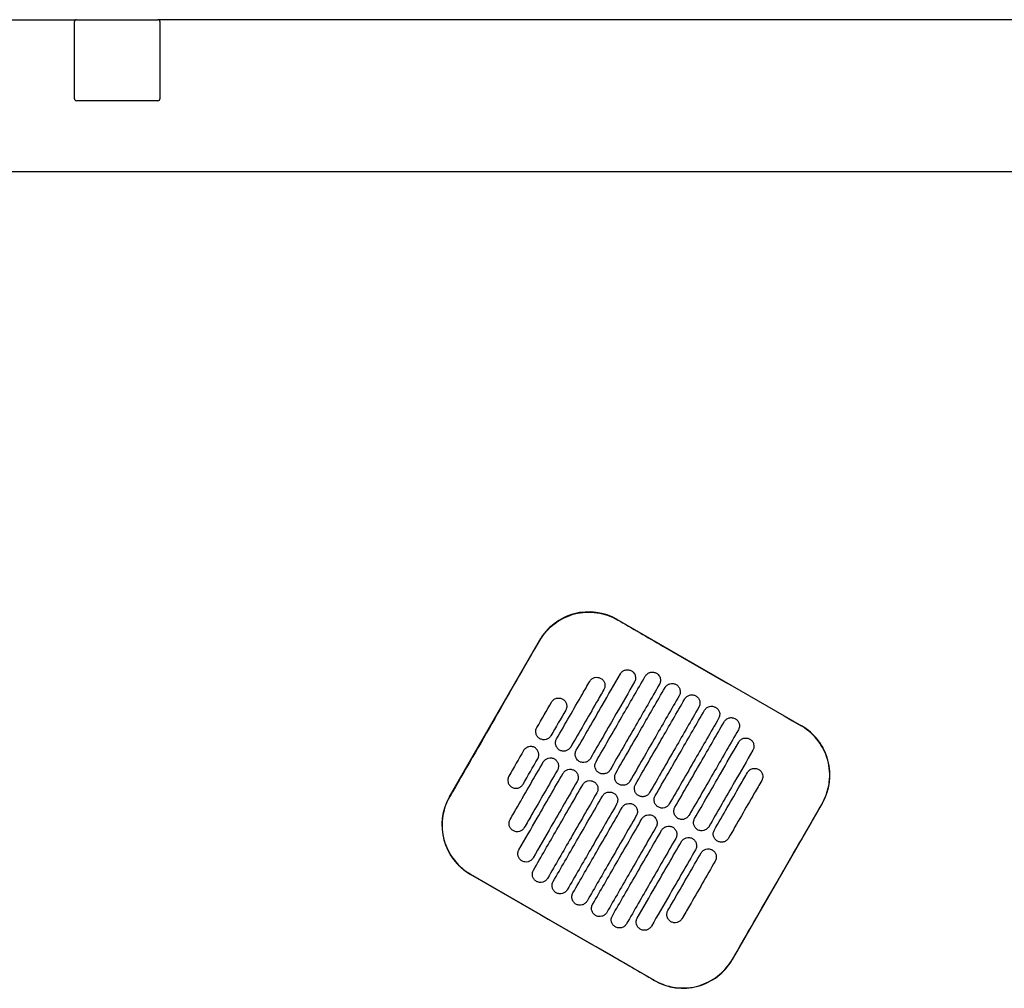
# Model space of a CAD drawing. Header units: metres. Extents: x 15.2 to 54.2, y -39.7 to 1.1.
# Tile 125 of 256: x 35.464 to 35.982, y -37.307 to -36.797. Entities that reach past the tile are written whole.
import ezdxf

# ---------------------------------------------------------------- set-up
doc = ezdxf.new("R2010")
doc.units = ezdxf.units.M
doc.header["$MEASUREMENT"] = 0
doc.layers.add('2D', color=252, linetype='Continuous')

# ---------------------------------------------------------------- blocks, each defined once
blk = doc.blocks.new('2D_QYOS_600')
for p, q in [((0.0785, 0), (0.73066, 0)), ((0.73096, 0.00005), (0.73097, 0.00005)), ((0.73097, 0.00005), (0.77397, 0.00005)), ((1.66604, 0.00005), (0.77396, 0.00005)), ((0.72996, -0.04165), (0.72996, -0.00095)), ((0.72997, -0.04165), (0.72997, -0.00095)), ((0.77496, -0.00095), (0.77496, -0.04165)), ((0.77497, -0.00095), (0.77497, -0.04165)), ((0.73097, -0.04265), (0.73096, -0.04265)), ((0.77397, -0.04265), (0.73097, -0.04265)), ((0.0795, -0.08), (2.36049, -0.08)), ((1.01605, -0.31597), (1.11307, -0.37192)), ((0.92761, -0.40926), (0.97508, -0.32697)), ((1.12407, -0.4129), (1.07661, -0.49519)), ((1.03564, -0.50619), (0.93861, -0.45024))]:
    blk.add_line(p, q)
for centre, radius, start, end in [((0.73096, -0.00095), 0.001, 90, 180), ((0.73097, -0.00095), 0.001, 90, 180), ((0.77396, -0.00095), 0.001, 0, 90), ((0.77397, -0.00095), 0.001, 360, 90), ((0.73096, -0.04165), 0.001, 180, 270), ((0.73097, -0.04165), 0.001, 180, 270), ((0.77396, -0.04165), 0.001, 270, 360), ((0.77397, -0.04165), 0.001, 270, 0), ((1.00106, -0.34196), 0.03, 60.027, 150.027), ((1.09808, -0.39791), 0.03, 330.027, 60.027), ((0.9536, -0.42425), 0.03, 150.027, 240.027), ((1.05062, -0.48021), 0.03, 240.027, 330.027)]:
    blk.add_arc(centre, radius, start, end)
for points, knots in [([(0.97517, -0.32702), (0.97555, -0.32636), (0.97596, -0.32572), (0.97839, -0.32215), (0.98091, -0.3196), (0.98676, -0.31546), (0.99005, -0.31393), (0.99741, -0.31202), (1.00143, -0.3118), (1.00912, -0.31292), (1.01272, -0.31417), (1.016, -0.31606)], [-8.20809, -8.20809, -8.20809, -8.20809, -7.978943, -7.978943, -6.912231, -6.912231, -5.830065, -5.830065, -4.632711, -4.632711, -3.498654, -3.498654, -3.498654, -3.498654]), ([(1.016, -0.31606), (1.02389, -0.32062), (1.03209, -0.32535), (1.0644, -0.34399), (1.08871, -0.35801), (1.11302, -0.37202)], [-3.18138, -3.18138, -3.18138, -3.18138, -2.673929, -2.673929, -1.133377, -1.133377, -1.133377, -1.133377]), ([(0.95145, -0.36818), (0.95239, -0.36655), (0.95332, -0.36493), (0.96227, -0.34941), (0.96884, -0.33801), (0.97517, -0.32702)], [-12.071476, -12.071476, -12.071476, -12.071476, -11.509189, -11.509189, -6.696301, -6.696301, -6.696301, -6.696301]), ([(1.01766, -0.3446), (1.01791, -0.34417), (1.01827, -0.34371), (1.01922, -0.34299), (1.01972, -0.34275), (1.02079, -0.34245), (1.02137, -0.34241), (1.02256, -0.34257), (1.02311, -0.34278), (1.02353, -0.34303)], [-0.5514248, -0.5514248, -0.5514248, -0.5514248, -0.4031161, -0.4031161, -0.2776965, -0.2776965, -0.1471644, -0.1471644, 0, 0, 0, 0]), ([(0.99443, -0.38489), (0.99897, -0.37702), (1.00351, -0.36915), (1.01125, -0.35572), (1.01446, -0.35016), (1.01766, -0.3446)], [0.699452, 0.699452, 0.699452, 0.699452, 3.42526, 3.42526, 5.350619, 5.350619, 5.350619, 5.350619]), ([(1.00152, -0.34856), (1.00177, -0.34814), (1.00213, -0.34768), (1.00308, -0.34696), (1.00358, -0.34671), (1.00465, -0.34642), (1.00523, -0.34638), (1.00642, -0.34653), (1.00697, -0.34675), (1.00739, -0.34699)], [-0.5513875, -0.5513875, -0.5513875, -0.5513875, -0.4031047, -0.4031047, -0.2776919, -0.2776919, -0.1471638, -0.1471638, 0, 0, 0, 0]), ([(1.00482, -0.39088), (1.00936, -0.38301), (1.0139, -0.37514), (1.02256, -0.36012), (1.02668, -0.35298), (1.03081, -0.34583)], [0.699452, 0.699452, 0.699452, 0.699452, 3.425292, 3.425292, 5.900643, 5.900643, 5.900643, 5.900643]), ([(1.00739, -0.34699), (1.00782, -0.34724), (1.00828, -0.3476), (1.00901, -0.34856), (1.00925, -0.34906), (1.00954, -0.35013), (1.00958, -0.3507), (1.00943, -0.35189), (1.00922, -0.35244), (1.00897, -0.35286)], [-0.5553353, -0.5553353, -0.5553353, -0.5553353, -0.4045593, -0.4045593, -0.278267, -0.278267, -0.1472205, -0.1472205, 0, 0, 0, 0]), ([(1.02353, -0.34303), (1.02396, -0.34327), (1.02442, -0.34364), (1.02515, -0.34459), (1.02539, -0.34509), (1.02568, -0.34616), (1.02573, -0.34673), (1.02557, -0.34792), (1.02536, -0.34847), (1.02511, -0.34889)], [-0.5553003, -0.5553003, -0.5553003, -0.5553003, -0.4045497, -0.4045497, -0.2782639, -0.2782639, -0.1472208, -0.1472208, 0, 0, 0, 0]), ([(1.03081, -0.34583), (1.03105, -0.34541), (1.03142, -0.34494), (1.03237, -0.34422), (1.03286, -0.34398), (1.03393, -0.34368), (1.03451, -0.34364), (1.03571, -0.3438), (1.03625, -0.34401), (1.03668, -0.34426)], [-0.5514378, -0.5514378, -0.5514378, -0.5514378, -0.4031217, -0.4031217, -0.2776979, -0.2776979, -0.1471642, -0.1471642, 0, 0, 0, 0]), ([(1.03668, -0.34426), (1.0371, -0.3445), (1.03757, -0.34487), (1.03829, -0.34582), (1.03853, -0.34632), (1.03883, -0.34739), (1.03887, -0.34796), (1.03872, -0.34916), (1.0385, -0.3497), (1.03826, -0.35012)], [-0.5552876, -0.5552876, -0.5552876, -0.5552876, -0.4045446, -0.4045446, -0.2782629, -0.2782629, -0.1472212, -0.1472212, 0, 0, 0, 0]), ([(0.98403, -0.37889), (0.98857, -0.37102), (0.99311, -0.36315), (0.99894, -0.35304), (1.00023, -0.3508), (1.00152, -0.34856)], [0.699452, 0.699452, 0.699452, 0.699452, 3.425217, 3.425217, 4.200582, 4.200582, 4.200582, 4.200582]), ([(1.00897, -0.35286), (1.00768, -0.3551), (1.00639, -0.35734), (1.00056, -0.36745), (0.99602, -0.37532), (0.99148, -0.38319)], [2.649916, 2.649916, 2.649916, 2.649916, 3.425249, 3.425249, 6.151046, 6.151046, 6.151046, 6.151046]), ([(1.02511, -0.34889), (1.02191, -0.35445), (1.0187, -0.36001), (1.01096, -0.37344), (1.00642, -0.38131), (1.00188, -0.38918)], [1.499949, 1.499949, 1.499949, 1.499949, 3.425284, 3.425284, 6.151116, 6.151116, 6.151116, 6.151116]), ([(1.03826, -0.35012), (1.03413, -0.35727), (1.03001, -0.36442), (1.02135, -0.37944), (1.01681, -0.38731), (1.01227, -0.39518)], [0.949973, 0.949973, 0.949973, 0.949973, 3.425307, 3.425307, 6.151164, 6.151164, 6.151164, 6.151164]), ([(1.01522, -0.39688), (1.01976, -0.38901), (1.0243, -0.38114), (1.03296, -0.36612), (1.03708, -0.35897), (1.0412, -0.35182)], [0.699452, 0.699452, 0.699452, 0.699452, 3.425313, 3.425313, 5.900643, 5.900643, 5.900643, 5.900643]), ([(1.0412, -0.35182), (1.04145, -0.3514), (1.04181, -0.35094), (1.04276, -0.35022), (1.04326, -0.34997), (1.04433, -0.34968), (1.04491, -0.34964), (1.0461, -0.34979), (1.04665, -0.35001), (1.04707, -0.35025)], [-0.5514274, -0.5514274, -0.5514274, -0.5514274, -0.4031209, -0.4031209, -0.2776962, -0.2776962, -0.1471634, -0.1471634, 0, 0, 0, 0]), ([(1.04707, -0.35025), (1.04749, -0.3505), (1.04796, -0.35086), (1.04868, -0.35182), (1.04893, -0.35231), (1.04922, -0.35339), (1.04926, -0.35396), (1.04911, -0.35515), (1.0489, -0.35569), (1.04865, -0.35612)], [-0.5552953, -0.5552953, -0.5552953, -0.5552953, -0.4045437, -0.4045437, -0.2782634, -0.2782634, -0.1472215, -0.1472215, 0, 0, 0, 0]), ([(0.98139, -0.35946), (0.98163, -0.35904), (0.982, -0.35858), (0.98294, -0.35786), (0.98344, -0.35761), (0.98451, -0.35732), (0.98509, -0.35728), (0.98629, -0.35743), (0.98683, -0.35764), (0.98726, -0.35789)], [-0.5513269, -0.5513269, -0.5513269, -0.5513269, -0.4030891, -0.4030891, -0.2776846, -0.2776846, -0.1471626, -0.1471626, 0, 0, 0, 0]), ([(0.98726, -0.35789), (0.98768, -0.35813), (0.98815, -0.3585), (0.98887, -0.35946), (0.98911, -0.35995), (0.98941, -0.36102), (0.98945, -0.3616), (0.98929, -0.36279), (0.98908, -0.36333), (0.98884, -0.36376)], [-0.5553938, -0.5553938, -0.5553938, -0.5553938, -0.4045733, -0.4045733, -0.2782728, -0.2782728, -0.147221, -0.147221, 0, 0, 0, 0]), ([(1.04865, -0.35612), (1.04453, -0.36327), (1.04041, -0.37041), (1.03175, -0.38543), (1.02721, -0.3933), (1.02267, -0.40117)], [0.949998, 0.949998, 0.949998, 0.949998, 3.42532, 3.42532, 6.151189, 6.151189, 6.151189, 6.151189]), ([(1.02561, -0.40287), (1.03015, -0.395), (1.03469, -0.38713), (1.04335, -0.37211), (1.04747, -0.36497), (1.0516, -0.35782)], [0.699452, 0.699452, 0.699452, 0.699452, 3.425322, 3.425322, 5.900643, 5.900643, 5.900643, 5.900643]), ([(1.0516, -0.35782), (1.05184, -0.3574), (1.05221, -0.35693), (1.05316, -0.35621), (1.05365, -0.35597), (1.05472, -0.35567), (1.0553, -0.35563), (1.0565, -0.35579), (1.05704, -0.356), (1.05747, -0.35625)], [-0.5514139, -0.5514139, -0.5514139, -0.5514139, -0.4031194, -0.4031194, -0.2776944, -0.2776944, -0.1471626, -0.1471626, 0, 0, 0, 0]), ([(1.05747, -0.35625), (1.05789, -0.35649), (1.05836, -0.35686), (1.05908, -0.35781), (1.05932, -0.35831), (1.05962, -0.35938), (1.05966, -0.35995), (1.05951, -0.36115), (1.05929, -0.36169), (1.05905, -0.36211)], [-0.5553076, -0.5553076, -0.5553076, -0.5553076, -0.4045445, -0.4045445, -0.2782646, -0.2782646, -0.1472219, -0.1472219, 0, 0, 0, 0]), ([(1.05905, -0.36211), (1.05492, -0.36926), (1.0508, -0.37641), (1.04214, -0.39143), (1.0376, -0.3993), (1.03306, -0.40717)], [0.950001, 0.950001, 0.950001, 0.950001, 3.425322, 3.425322, 6.151192, 6.151192, 6.151192, 6.151192]), ([(1.06199, -0.36381), (1.06224, -0.36339), (1.0626, -0.36293), (1.06355, -0.36221), (1.06405, -0.36196), (1.06512, -0.36167), (1.0657, -0.36163), (1.06689, -0.36178), (1.06744, -0.362), (1.06786, -0.36224)], [-0.551397, -0.551397, -0.551397, -0.551397, -0.4031173, -0.4031173, -0.2776925, -0.2776925, -0.1471621, -0.1471621, 0, 0, 0, 0]), ([(1.06786, -0.36224), (1.06828, -0.36249), (1.06875, -0.36285), (1.06947, -0.36381), (1.06972, -0.3643), (1.07001, -0.36538), (1.07005, -0.36595), (1.0699, -0.36714), (1.06969, -0.36769), (1.06944, -0.36811)], [-0.5553245, -0.5553245, -0.5553245, -0.5553245, -0.4045471, -0.4045471, -0.2782667, -0.2782667, -0.1472226, -0.1472226, 0, 0, 0, 0]), ([(1.03601, -0.40887), (1.04055, -0.401), (1.04509, -0.39313), (1.05375, -0.37811), (1.05787, -0.37096), (1.06199, -0.36381)], [0.699452, 0.699452, 0.699452, 0.699452, 3.425321, 3.425321, 5.900643, 5.900643, 5.900643, 5.900643]), ([(1.06944, -0.36811), (1.06532, -0.37526), (1.0612, -0.3824), (1.05254, -0.39742), (1.048, -0.40529), (1.04346, -0.41317)], [0.949982, 0.949982, 0.949982, 0.949982, 3.425312, 3.425312, 6.151173, 6.151173, 6.151173, 6.151173]), ([(1.07239, -0.36981), (1.07263, -0.36939), (1.073, -0.36892), (1.07395, -0.3682), (1.07444, -0.36796), (1.07551, -0.36766), (1.07609, -0.36762), (1.07729, -0.36778), (1.07783, -0.36799), (1.07826, -0.36824)], [-0.551377, -0.551377, -0.551377, -0.551377, -0.4031143, -0.4031143, -0.2776905, -0.2776905, -0.1471617, -0.1471617, 0, 0, 0, 0]), ([(1.07826, -0.36824), (1.07868, -0.36848), (1.07915, -0.36885), (1.07987, -0.3698), (1.08011, -0.3703), (1.08041, -0.37137), (1.08045, -0.37194), (1.0803, -0.37314), (1.08008, -0.37368), (1.07984, -0.37411)], [-0.5553462, -0.5553462, -0.5553462, -0.5553462, -0.4045514, -0.4045514, -0.2782696, -0.2782696, -0.1472236, -0.1472236, 0, 0, 0, 0]), ([(0.97522, -0.37877), (0.97479, -0.37852), (0.97433, -0.37816), (0.9736, -0.3772), (0.97336, -0.3767), (0.97307, -0.37563), (0.97303, -0.37506), (0.97318, -0.37387), (0.97339, -0.37332), (0.97364, -0.3729)], [-0.5554178, -0.5554178, -0.5554178, -0.5554178, -0.4045751, -0.4045751, -0.2782741, -0.2782741, -0.1472211, -0.1472211, 0, 0, 0, 0]), ([(1.0464, -0.41486), (1.05094, -0.40699), (1.05548, -0.39912), (1.06414, -0.3841), (1.06827, -0.37696), (1.07239, -0.36981)], [0.699452, 0.699452, 0.699452, 0.699452, 3.425308, 3.425308, 5.900643, 5.900643, 5.900643, 5.900643]), ([(1.12398, -0.41284), (1.12472, -0.41156), (1.12536, -0.41023), (1.12683, -0.40648), (1.12746, -0.40401), (1.12776, -0.40148), (1.12822, -0.39768), (1.12795, -0.39383), (1.12595, -0.38644), (1.12426, -0.38298), (1.11964, -0.37684), (1.11674, -0.37423), (1.11329, -0.37217), (1.11315, -0.3721), (1.11302, -0.37202)], [17.619777, 17.619777, 17.619777, 17.619777, 18.064718, 18.064718, 18.827754, 18.827754, 18.827754, 19.97637, 19.97637, 21.122539, 21.122539, 22.281306, 22.281306, 22.328075, 22.328075, 22.328075, 22.328075]), ([(0.98109, -0.37719), (0.98084, -0.37762), (0.98048, -0.37808), (0.97953, -0.3788), (0.97903, -0.37905), (0.97796, -0.37934), (0.97738, -0.37938), (0.97619, -0.37923), (0.97564, -0.37901), (0.97522, -0.37877)], [-0.5512937, -0.5512937, -0.5512937, -0.5512937, -0.403082, -0.403082, -0.27768, -0.27768, -0.1471612, -0.1471612, 0, 0, 0, 0]), ([(1.07984, -0.37411), (1.07571, -0.38125), (1.07159, -0.3884), (1.06293, -0.40342), (1.05839, -0.41129), (1.05385, -0.41916)], [0.949941, 0.949941, 0.949941, 0.949941, 3.425291, 3.425291, 6.151132, 6.151132, 6.151132, 6.151132]), ([(1.08003, -0.38057), (1.08028, -0.38015), (1.08064, -0.37968), (1.08159, -0.37896), (1.08209, -0.37872), (1.08316, -0.37842), (1.08374, -0.37838), (1.08493, -0.37854), (1.08548, -0.37875), (1.0859, -0.379)], [-0.5513421, -0.5513421, -0.5513421, -0.5513421, -0.4031061, -0.4031061, -0.2776864, -0.2776864, -0.147161, -0.147161, 0, 0, 0, 0]), ([(0.97252, -0.38344), (0.97209, -0.3832), (0.97155, -0.38298), (0.97035, -0.38283), (0.96978, -0.38287), (0.9687, -0.38317), (0.96821, -0.38341), (0.96726, -0.38413), (0.96689, -0.38459), (0.96665, -0.38502)], [0, 0, 0, 0, 0.1471605, 0.1471605, 0.2776781, 0.2776781, 0.4030803, 0.4030803, 0.5512777, 0.5512777, 0.5512777, 0.5512777]), ([(0.9741, -0.38931), (0.97434, -0.38889), (0.97456, -0.38834), (0.97471, -0.38715), (0.97467, -0.38658), (0.97438, -0.38551), (0.97413, -0.38501), (0.97341, -0.38406), (0.97294, -0.38369), (0.97252, -0.38344)], [0, 0, 0, 0, 0.1472222, 0.1472222, 0.2782773, 0.2782773, 0.4045795, 0.4045795, 0.5554397, 0.5554397, 0.5554397, 0.5554397]), ([(0.98561, -0.38476), (0.98519, -0.38452), (0.98472, -0.38415), (0.984, -0.3832), (0.98375, -0.3827), (0.98346, -0.38163), (0.98342, -0.38105), (0.98357, -0.37986), (0.98379, -0.37932), (0.98403, -0.37889)], [-0.5553983, -0.5553983, -0.5553983, -0.5553983, -0.4045681, -0.4045681, -0.278271, -0.278271, -0.1472202, -0.1472202, 0, 0, 0, 0]), ([(0.99148, -0.38319), (0.99124, -0.38361), (0.99087, -0.38408), (0.98992, -0.38479), (0.98943, -0.38504), (0.98835, -0.38533), (0.98778, -0.38538), (0.98658, -0.38522), (0.98604, -0.38501), (0.98561, -0.38476)], [-0.5513071, -0.5513071, -0.5513071, -0.5513071, -0.4030846, -0.4030846, -0.2776802, -0.2776802, -0.1471604, -0.1471604, 0, 0, 0, 0]), ([(1.0568, -0.42086), (1.06134, -0.41299), (1.06588, -0.40512), (1.07362, -0.39169), (1.07683, -0.38613), (1.08003, -0.38057)], [0.699452, 0.699452, 0.699452, 0.699452, 3.425284, 3.425284, 5.350619, 5.350619, 5.350619, 5.350619]), ([(1.0859, -0.379), (1.08633, -0.37924), (1.08679, -0.37961), (1.08752, -0.38056), (1.08776, -0.38106), (1.08806, -0.38213), (1.0881, -0.3827), (1.08794, -0.3839), (1.08773, -0.38444), (1.08748, -0.38486)], [-0.5553798, -0.5553798, -0.5553798, -0.5553798, -0.4045588, -0.4045588, -0.278273, -0.278273, -0.147224, -0.147224, 0, 0, 0, 0]), ([(0.97704, -0.39101), (0.97729, -0.39059), (0.97765, -0.39013), (0.9786, -0.38941), (0.9791, -0.38916), (0.98017, -0.38887), (0.98075, -0.38883), (0.98194, -0.38898), (0.98249, -0.38919), (0.98291, -0.38944)], [-0.5512944, -0.5512944, -0.5512944, -0.5512944, -0.4030833, -0.4030833, -0.2776787, -0.2776787, -0.1471599, -0.1471599, 0, 0, 0, 0]), ([(0.99601, -0.39076), (0.99558, -0.39051), (0.99512, -0.39015), (0.99439, -0.38919), (0.99415, -0.38869), (0.99386, -0.38762), (0.99382, -0.38705), (0.99397, -0.38586), (0.99418, -0.38531), (0.99443, -0.38489)], [-0.5553838, -0.5553838, -0.5553838, -0.5553838, -0.4045626, -0.4045626, -0.2782686, -0.2782686, -0.1472195, -0.1472195, 0, 0, 0, 0]), ([(1.00188, -0.38918), (1.00163, -0.38961), (1.00127, -0.39007), (1.00032, -0.39079), (0.99982, -0.39104), (0.99875, -0.39133), (0.99817, -0.39137), (0.99698, -0.39122), (0.99643, -0.391), (0.99601, -0.39076)], [-0.5513171, -0.5513171, -0.5513171, -0.5513171, -0.4030867, -0.4030867, -0.2776803, -0.2776803, -0.1471597, -0.1471597, 0, 0, 0, 0]), ([(1.08748, -0.38486), (1.08428, -0.39042), (1.08107, -0.39598), (1.07333, -0.40941), (1.06879, -0.41728), (1.06425, -0.42516)], [1.499901, 1.499901, 1.499901, 1.499901, 3.42526, 3.42526, 6.151068, 6.151068, 6.151068, 6.151068]), ([(0.95955, -0.42134), (0.96084, -0.4191), (0.96213, -0.41686), (0.96796, -0.40675), (0.9725, -0.39888), (0.97704, -0.39101)], [2.649852, 2.649852, 2.649852, 2.649852, 3.425217, 3.425217, 6.150983, 6.150983, 6.150983, 6.150983]), ([(0.98291, -0.38944), (0.98334, -0.38968), (0.9838, -0.39005), (0.98453, -0.39101), (0.98477, -0.3915), (0.98506, -0.39257), (0.9851, -0.39315), (0.98495, -0.39434), (0.98474, -0.39488), (0.98449, -0.39531)], [-0.5554159, -0.5554159, -0.5554159, -0.5554159, -0.4045716, -0.4045716, -0.2782736, -0.2782736, -0.1472211, -0.1472211, 0, 0, 0, 0]), ([(1.0064, -0.39675), (1.00598, -0.39651), (1.00551, -0.39614), (1.00479, -0.39519), (1.00454, -0.39469), (1.00425, -0.39362), (1.00421, -0.39304), (1.00436, -0.39185), (1.00458, -0.39131), (1.00482, -0.39088)], [-0.5553742, -0.5553742, -0.5553742, -0.5553742, -0.4045587, -0.4045587, -0.278267, -0.278267, -0.1472191, -0.1472191, 0, 0, 0, 0]), ([(1.08468, -0.39653), (1.08493, -0.3961), (1.08529, -0.39564), (1.08624, -0.39492), (1.08674, -0.39467), (1.08781, -0.39438), (1.08839, -0.39434), (1.08958, -0.39449), (1.09013, -0.39471), (1.09055, -0.39495)], [-0.5513007, -0.5513007, -0.5513007, -0.5513007, -0.4030941, -0.4030941, -0.2776814, -0.2776814, -0.1471603, -0.1471603, 0, 0, 0, 0]), ([(0.9589, -0.39845), (0.95865, -0.39888), (0.95844, -0.39942), (0.95829, -0.40061), (0.95833, -0.40119), (0.95862, -0.40226), (0.95887, -0.40276), (0.95959, -0.40371), (0.96006, -0.40408), (0.96048, -0.40432)], [0, 0, 0, 0, 0.147223, 0.147223, 0.2782783, 0.2782783, 0.4045781, 0.4045781, 0.5554474, 0.5554474, 0.5554474, 0.5554474]), ([(0.9642, -0.4373), (0.96741, -0.43174), (0.97061, -0.42618), (0.97836, -0.41275), (0.9829, -0.40488), (0.98744, -0.39701)], [1.499901, 1.499901, 1.499901, 1.499901, 3.42526, 3.42526, 6.151068, 6.151068, 6.151068, 6.151068]), ([(0.98449, -0.39531), (0.97995, -0.40318), (0.97541, -0.41105), (0.96958, -0.42116), (0.96829, -0.4234), (0.967, -0.42564)], [0.699452, 0.699452, 0.699452, 0.699452, 3.425249, 3.425249, 4.200582, 4.200582, 4.200582, 4.200582]), ([(0.98744, -0.39701), (0.98768, -0.39658), (0.98805, -0.39612), (0.989, -0.3954), (0.98949, -0.39516), (0.99057, -0.39486), (0.99114, -0.39482), (0.99234, -0.39497), (0.99288, -0.39519), (0.99331, -0.39543)], [-0.5513075, -0.5513075, -0.5513075, -0.5513075, -0.4030857, -0.4030857, -0.2776792, -0.2776792, -0.1471593, -0.1471593, 0, 0, 0, 0]), ([(0.99331, -0.39543), (0.99373, -0.39568), (0.9942, -0.39605), (0.99492, -0.397), (0.99517, -0.3975), (0.99546, -0.39857), (0.9955, -0.39914), (0.99535, -0.40033), (0.99513, -0.40088), (0.99489, -0.4013)], [-0.555397, -0.555397, -0.555397, -0.555397, -0.4045652, -0.4045652, -0.2782705, -0.2782705, -0.1472202, -0.1472202, 0, 0, 0, 0]), ([(1.01227, -0.39518), (1.01203, -0.3956), (1.01166, -0.39607), (1.01071, -0.39679), (1.01022, -0.39703), (1.00914, -0.39733), (1.00857, -0.39737), (1.00737, -0.39721), (1.00683, -0.397), (1.0064, -0.39675)], [-0.5513237, -0.5513237, -0.5513237, -0.5513237, -0.4030882, -0.4030882, -0.2776804, -0.2776804, -0.1471592, -0.1471592, 0, 0, 0, 0]), ([(1.0168, -0.40275), (1.01637, -0.4025), (1.01591, -0.40214), (1.01518, -0.40118), (1.01494, -0.40068), (1.01465, -0.39961), (1.01461, -0.39904), (1.01476, -0.39785), (1.01497, -0.3973), (1.01522, -0.39688)], [-0.5553693, -0.5553693, -0.5553693, -0.5553693, -0.4045566, -0.4045566, -0.2782661, -0.2782661, -0.1472189, -0.1472189, 0, 0, 0, 0]), ([(1.06719, -0.42685), (1.07173, -0.41898), (1.07627, -0.41111), (1.0821, -0.401), (1.08339, -0.39876), (1.08468, -0.39653)], [0.699452, 0.699452, 0.699452, 0.699452, 3.425249, 3.425249, 4.200582, 4.200582, 4.200582, 4.200582]), ([(1.09055, -0.39495), (1.09098, -0.3952), (1.09144, -0.39556), (1.09217, -0.39652), (1.09241, -0.39702), (1.09271, -0.39809), (1.09275, -0.39866), (1.09259, -0.39985), (1.09238, -0.4004), (1.09213, -0.40082)], [-0.5554179, -0.5554179, -0.5554179, -0.5554179, -0.4045683, -0.4045683, -0.2782761, -0.2782761, -0.1472238, -0.1472238, 0, 0, 0, 0]), ([(0.96048, -0.40432), (0.9609, -0.40457), (0.96145, -0.40478), (0.96265, -0.40493), (0.96322, -0.40489), (0.96429, -0.4046), (0.96479, -0.40435), (0.96574, -0.40363), (0.9661, -0.40317), (0.96635, -0.40275)], [0, 0, 0, 0, 0.1471602, 0.1471602, 0.2776775, 0.2776775, 0.4030818, 0.4030818, 0.5512681, 0.5512681, 0.5512681, 0.5512681]), ([(0.99489, -0.4013), (0.99035, -0.40917), (0.98581, -0.41704), (0.97806, -0.43047), (0.97486, -0.43603), (0.97165, -0.44159)], [0.699452, 0.699452, 0.699452, 0.699452, 3.425284, 3.425284, 5.350619, 5.350619, 5.350619, 5.350619]), ([(0.97185, -0.44806), (0.97597, -0.44091), (0.98009, -0.43376), (0.98875, -0.41874), (0.99329, -0.41087), (0.99783, -0.403)], [0.949941, 0.949941, 0.949941, 0.949941, 3.425292, 3.425292, 6.151132, 6.151132, 6.151132, 6.151132]), ([(0.99783, -0.403), (0.99808, -0.40258), (0.99844, -0.40212), (0.99939, -0.4014), (0.99989, -0.40115), (1.00096, -0.40086), (1.00154, -0.40082), (1.00273, -0.40097), (1.00328, -0.40118), (1.0037, -0.40143)], [-0.5513173, -0.5513173, -0.5513173, -0.5513173, -0.4030875, -0.4030875, -0.2776797, -0.2776797, -0.147159, -0.147159, 0, 0, 0, 0]), ([(1.0037, -0.40143), (1.00413, -0.40167), (1.00459, -0.40204), (1.00532, -0.403), (1.00556, -0.40349), (1.00585, -0.40456), (1.0059, -0.40514), (1.00574, -0.40633), (1.00553, -0.40687), (1.00528, -0.4073)], [-0.555383, -0.555383, -0.555383, -0.555383, -0.4045604, -0.4045604, -0.2782682, -0.2782682, -0.1472195, -0.1472195, 0, 0, 0, 0]), ([(1.02267, -0.40117), (1.02242, -0.4016), (1.02206, -0.40206), (1.02111, -0.40278), (1.02061, -0.40303), (1.01954, -0.40332), (1.01896, -0.40336), (1.01777, -0.40321), (1.01722, -0.40299), (1.0168, -0.40275)], [-0.551327, -0.551327, -0.551327, -0.551327, -0.403089, -0.403089, -0.2776804, -0.2776804, -0.1471589, -0.1471589, 0, 0, 0, 0]), ([(1.02719, -0.40874), (1.02677, -0.4085), (1.0263, -0.40813), (1.02558, -0.40718), (1.02534, -0.40668), (1.02504, -0.40561), (1.025, -0.40503), (1.02515, -0.40384), (1.02537, -0.4033), (1.02561, -0.40287)], [-0.5553691, -0.5553691, -0.5553691, -0.5553691, -0.4045561, -0.4045561, -0.278266, -0.278266, -0.1472189, -0.1472189, 0, 0, 0, 0]), ([(1.09213, -0.40082), (1.09084, -0.40306), (1.08955, -0.4053), (1.08372, -0.41541), (1.07918, -0.42328), (1.07464, -0.43115)], [2.649852, 2.649852, 2.649852, 2.649852, 3.425217, 3.425217, 6.150982, 6.150982, 6.150982, 6.150982]), ([(0.92771, -0.40932), (0.92768, -0.40938), (0.92764, -0.40944), (0.92565, -0.41294), (0.9244, -0.41673), (0.92345, -0.42458), (0.92376, -0.42856), (0.9258, -0.43581), (0.92739, -0.43907), (0.93127, -0.44435), (0.93338, -0.44646), (0.93669, -0.44893), (0.93766, -0.44956), (0.93867, -0.45014)], [8.273299, 8.273299, 8.273299, 8.273299, 8.293543, 8.293543, 9.48086, 9.48086, 10.665623, 10.665623, 11.74288, 11.74288, 12.632334, 12.632334, 12.981673, 12.981673, 12.981673, 12.981673]), ([(1.00528, -0.4073), (1.00074, -0.41517), (0.9962, -0.42304), (0.98754, -0.43806), (0.98342, -0.44521), (0.9793, -0.45235)], [0.699452, 0.699452, 0.699452, 0.699452, 3.425308, 3.425308, 5.900643, 5.900643, 5.900643, 5.900643]), ([(0.98224, -0.45405), (0.98637, -0.4469), (0.99049, -0.43976), (0.99915, -0.42474), (1.00369, -0.41687), (1.00823, -0.409)], [0.949982, 0.949982, 0.949982, 0.949982, 3.425312, 3.425312, 6.151173, 6.151173, 6.151173, 6.151173]), ([(1.00823, -0.409), (1.00847, -0.40857), (1.00884, -0.40811), (1.00979, -0.40739), (1.01028, -0.40715), (1.01136, -0.40685), (1.01193, -0.40681), (1.01313, -0.40696), (1.01367, -0.40718), (1.0141, -0.40742)], [-0.5513238, -0.5513238, -0.5513238, -0.5513238, -0.4030887, -0.4030887, -0.27768, -0.27768, -0.1471588, -0.1471588, 0, 0, 0, 0]), ([(1.0141, -0.40742), (1.01452, -0.40767), (1.01499, -0.40804), (1.01571, -0.40899), (1.01596, -0.40949), (1.01625, -0.41056), (1.01629, -0.41113), (1.01614, -0.41232), (1.01592, -0.41287), (1.01568, -0.41329)], [-0.5553737, -0.5553737, -0.5553737, -0.5553737, -0.4045574, -0.4045574, -0.2782667, -0.2782667, -0.1472191, -0.1472191, 0, 0, 0, 0]), ([(1.03306, -0.40717), (1.03282, -0.40759), (1.03245, -0.40806), (1.0315, -0.40878), (1.03101, -0.40902), (1.02993, -0.40932), (1.02936, -0.40936), (1.02816, -0.4092), (1.02762, -0.40899), (1.02719, -0.40874)], [-0.551327, -0.551327, -0.551327, -0.551327, -0.4030892, -0.4030892, -0.2776802, -0.2776802, -0.1471588, -0.1471588, 0, 0, 0, 0]), ([(1.03759, -0.41474), (1.03716, -0.41449), (1.0367, -0.41413), (1.03598, -0.41317), (1.03573, -0.41267), (1.03544, -0.4116), (1.0354, -0.41103), (1.03555, -0.40984), (1.03576, -0.40929), (1.03601, -0.40887)], [-0.5553737, -0.5553737, -0.5553737, -0.5553737, -0.4045574, -0.4045574, -0.2782667, -0.2782667, -0.1472191, -0.1472191, 0, 0, 0, 0]), ([(1.01568, -0.41329), (1.01114, -0.42116), (1.0066, -0.42904), (0.99794, -0.44405), (0.99382, -0.4512), (0.98969, -0.45835)], [0.699452, 0.699452, 0.699452, 0.699452, 3.425321, 3.425321, 5.900643, 5.900643, 5.900643, 5.900643]), ([(0.99264, -0.46005), (0.99676, -0.4529), (1.00088, -0.44575), (1.00955, -0.43073), (1.01408, -0.42286), (1.01862, -0.41499)], [0.950001, 0.950001, 0.950001, 0.950001, 3.425322, 3.425322, 6.151192, 6.151192, 6.151192, 6.151192]), ([(1.01862, -0.41499), (1.01887, -0.41457), (1.01923, -0.41411), (1.02018, -0.41339), (1.02068, -0.41314), (1.02175, -0.41285), (1.02233, -0.41281), (1.02352, -0.41296), (1.02407, -0.41317), (1.02449, -0.41342)], [-0.551327, -0.551327, -0.551327, -0.551327, -0.4030892, -0.4030892, -0.2776802, -0.2776802, -0.1471588, -0.1471588, 0, 0, 0, 0]), ([(1.02449, -0.41342), (1.02492, -0.41366), (1.02538, -0.41403), (1.02611, -0.41499), (1.02635, -0.41548), (1.02664, -0.41655), (1.02669, -0.41713), (1.02653, -0.41832), (1.02632, -0.41886), (1.02607, -0.41929)], [-0.5553691, -0.5553691, -0.5553691, -0.5553691, -0.4045561, -0.4045561, -0.278266, -0.278266, -0.1472189, -0.1472189, 0, 0, 0, 0]), ([(1.04346, -0.41317), (1.04321, -0.41359), (1.04285, -0.41405), (1.0419, -0.41477), (1.0414, -0.41502), (1.04033, -0.41531), (1.03975, -0.41535), (1.03856, -0.4152), (1.03801, -0.41498), (1.03759, -0.41474)], [-0.5513238, -0.5513238, -0.5513238, -0.5513238, -0.4030887, -0.4030887, -0.27768, -0.27768, -0.1471588, -0.1471588, 0, 0, 0, 0]), ([(1.04798, -0.42073), (1.04756, -0.42049), (1.04709, -0.42012), (1.04637, -0.41917), (1.04613, -0.41867), (1.04583, -0.4176), (1.04579, -0.41702), (1.04594, -0.41583), (1.04616, -0.41529), (1.0464, -0.41486)], [-0.555383, -0.555383, -0.555383, -0.555383, -0.4045605, -0.4045605, -0.2782682, -0.2782682, -0.1472195, -0.1472195, 0, 0, 0, 0]), ([(1.12398, -0.41284), (1.11786, -0.42344), (1.1115, -0.43447), (1.10257, -0.44994), (1.10139, -0.45198), (1.10024, -0.45399)], [-21.78268, -21.78268, -21.78268, -21.78268, -17.142885, -17.142885, -16.423665, -16.423665, -16.423665, -16.423665]), ([(1.02607, -0.41929), (1.02153, -0.42716), (1.01699, -0.43503), (1.00833, -0.45005), (1.00421, -0.4572), (1.00009, -0.46434)], [0.699452, 0.699452, 0.699452, 0.699452, 3.425322, 3.425322, 5.900643, 5.900643, 5.900643, 5.900643]), ([(1.02902, -0.42099), (1.02926, -0.42056), (1.02963, -0.4201), (1.03058, -0.41938), (1.03107, -0.41914), (1.03215, -0.41884), (1.03272, -0.4188), (1.03392, -0.41895), (1.03446, -0.41917), (1.03489, -0.41941)], [-0.5513269, -0.5513269, -0.5513269, -0.5513269, -0.403089, -0.403089, -0.2776804, -0.2776804, -0.1471589, -0.1471589, 0, 0, 0, 0]), ([(1.03489, -0.41941), (1.03531, -0.41966), (1.03578, -0.42003), (1.0365, -0.42098), (1.03675, -0.42148), (1.03704, -0.42255), (1.03708, -0.42312), (1.03693, -0.42431), (1.03671, -0.42486), (1.03647, -0.42528)], [-0.5553693, -0.5553693, -0.5553693, -0.5553693, -0.4045566, -0.4045566, -0.2782661, -0.2782661, -0.1472189, -0.1472189, 0, 0, 0, 0]), ([(1.05385, -0.41916), (1.05361, -0.41958), (1.05324, -0.42005), (1.05229, -0.42077), (1.0518, -0.42101), (1.05073, -0.42131), (1.05015, -0.42135), (1.04895, -0.42119), (1.04841, -0.42098), (1.04798, -0.42073)], [-0.5513173, -0.5513173, -0.5513173, -0.5513173, -0.4030875, -0.4030875, -0.2776797, -0.2776797, -0.147159, -0.147159, 0, 0, 0, 0]), ([(0.96113, -0.42721), (0.96071, -0.42696), (0.96024, -0.4266), (0.95952, -0.42564), (0.95927, -0.42515), (0.95898, -0.42407), (0.95894, -0.4235), (0.95909, -0.42231), (0.95931, -0.42177), (0.95955, -0.42134)], [-0.555418, -0.555418, -0.555418, -0.555418, -0.4045683, -0.4045683, -0.2782762, -0.2782762, -0.1472238, -0.1472238, 0, 0, 0, 0]), ([(1.00303, -0.46604), (1.00716, -0.45889), (1.01128, -0.45175), (1.01994, -0.43673), (1.02448, -0.42886), (1.02902, -0.42099)], [0.949998, 0.949998, 0.949998, 0.949998, 3.42532, 3.42532, 6.151189, 6.151189, 6.151189, 6.151189]), ([(1.03647, -0.42528), (1.03193, -0.43315), (1.02739, -0.44103), (1.01873, -0.45604), (1.01461, -0.46319), (1.01048, -0.47034)], [0.699452, 0.699452, 0.699452, 0.699452, 3.425313, 3.425313, 5.900643, 5.900643, 5.900643, 5.900643]), ([(1.03941, -0.42698), (1.03966, -0.42656), (1.04002, -0.4261), (1.04097, -0.42538), (1.04147, -0.42513), (1.04254, -0.42484), (1.04312, -0.4248), (1.04431, -0.42495), (1.04486, -0.42516), (1.04528, -0.42541)], [-0.5513236, -0.5513236, -0.5513236, -0.5513236, -0.4030881, -0.4030881, -0.2776804, -0.2776804, -0.1471592, -0.1471592, 0, 0, 0, 0]), ([(1.04528, -0.42541), (1.04571, -0.42565), (1.04617, -0.42602), (1.0469, -0.42698), (1.04714, -0.42747), (1.04744, -0.42854), (1.04748, -0.42912), (1.04732, -0.43031), (1.04711, -0.43085), (1.04686, -0.43128)], [-0.5553742, -0.5553742, -0.5553742, -0.5553742, -0.4045587, -0.4045587, -0.278267, -0.278267, -0.1472191, -0.1472191, 0, 0, 0, 0]), ([(1.05838, -0.42673), (1.05796, -0.42648), (1.05749, -0.42612), (1.05677, -0.42516), (1.05652, -0.42466), (1.05623, -0.42359), (1.05619, -0.42302), (1.05634, -0.42183), (1.05655, -0.42128), (1.0568, -0.42086)], [-0.5553971, -0.5553971, -0.5553971, -0.5553971, -0.4045652, -0.4045652, -0.2782705, -0.2782705, -0.1472202, -0.1472202, 0, 0, 0, 0]), ([(1.06425, -0.42516), (1.064, -0.42558), (1.06364, -0.42604), (1.06269, -0.42676), (1.06219, -0.42701), (1.06112, -0.4273), (1.06054, -0.42734), (1.05935, -0.42719), (1.0588, -0.42697), (1.05838, -0.42673)], [-0.5513075, -0.5513075, -0.5513075, -0.5513075, -0.4030857, -0.4030857, -0.2776792, -0.2776792, -0.1471593, -0.1471593, 0, 0, 0, 0]), ([(0.967, -0.42564), (0.96676, -0.42606), (0.96639, -0.42652), (0.96544, -0.42724), (0.96495, -0.42749), (0.96387, -0.42778), (0.9633, -0.42782), (0.9621, -0.42767), (0.96156, -0.42745), (0.96113, -0.42721)], [-0.5513007, -0.5513007, -0.5513007, -0.5513007, -0.4030941, -0.4030941, -0.2776814, -0.2776814, -0.1471603, -0.1471603, 0, 0, 0, 0]), ([(1.01343, -0.47204), (1.01755, -0.46489), (1.02167, -0.45774), (1.03034, -0.44272), (1.03487, -0.43485), (1.03941, -0.42698)], [0.949972, 0.949972, 0.949972, 0.949972, 3.425307, 3.425307, 6.151164, 6.151164, 6.151164, 6.151164]), ([(1.06877, -0.43272), (1.06835, -0.43248), (1.06788, -0.43211), (1.06716, -0.43116), (1.06692, -0.43066), (1.06662, -0.42959), (1.06658, -0.42901), (1.06673, -0.42782), (1.06695, -0.42728), (1.06719, -0.42685)], [-0.555416, -0.555416, -0.555416, -0.555416, -0.4045716, -0.4045716, -0.2782736, -0.2782736, -0.1472211, -0.1472211, 0, 0, 0, 0]), ([(1.04686, -0.43128), (1.04232, -0.43915), (1.03779, -0.44702), (1.02912, -0.46204), (1.025, -0.46919), (1.02088, -0.47633)], [0.699452, 0.699452, 0.699452, 0.699452, 3.425292, 3.425292, 5.900643, 5.900643, 5.900643, 5.900643]), ([(1.02657, -0.47327), (1.02978, -0.46771), (1.03299, -0.46215), (1.04073, -0.44872), (1.04527, -0.44085), (1.04981, -0.43298)], [1.499949, 1.499949, 1.499949, 1.499949, 3.425284, 3.425284, 6.151116, 6.151116, 6.151116, 6.151116]), ([(1.04981, -0.43298), (1.05005, -0.43255), (1.05042, -0.43209), (1.05137, -0.43137), (1.05186, -0.43113), (1.05294, -0.43083), (1.05351, -0.43079), (1.05471, -0.43094), (1.05525, -0.43116), (1.05568, -0.43141)], [-0.551317, -0.551317, -0.551317, -0.551317, -0.4030867, -0.4030867, -0.2776803, -0.2776803, -0.1471597, -0.1471597, 0, 0, 0, 0]), ([(1.05568, -0.43141), (1.0561, -0.43165), (1.05657, -0.43202), (1.05729, -0.43297), (1.05754, -0.43347), (1.05783, -0.43454), (1.05787, -0.43511), (1.05772, -0.4363), (1.0575, -0.43685), (1.05726, -0.43727)], [-0.5553839, -0.5553839, -0.5553839, -0.5553839, -0.4045626, -0.4045626, -0.2782686, -0.2782686, -0.1472195, -0.1472195, 0, 0, 0, 0]), ([(1.07464, -0.43115), (1.0744, -0.43157), (1.07403, -0.43204), (1.07308, -0.43276), (1.07259, -0.433), (1.07152, -0.4333), (1.07094, -0.43334), (1.06974, -0.43318), (1.0692, -0.43297), (1.06877, -0.43272)], [-0.5512944, -0.5512944, -0.5512944, -0.5512944, -0.4030833, -0.4030833, -0.2776787, -0.2776787, -0.1471599, -0.1471599, 0, 0, 0, 0]), ([(0.96578, -0.44317), (0.96536, -0.44292), (0.96489, -0.44255), (0.96417, -0.4416), (0.96392, -0.4411), (0.96363, -0.44003), (0.96359, -0.43946), (0.96374, -0.43827), (0.96396, -0.43772), (0.9642, -0.4373)], [-0.55538, -0.55538, -0.55538, -0.55538, -0.4045589, -0.4045589, -0.278273, -0.278273, -0.147224, -0.147224, 0, 0, 0, 0]), ([(1.05726, -0.43727), (1.05272, -0.44514), (1.04818, -0.45302), (1.04043, -0.46645), (1.03723, -0.472), (1.03402, -0.47756)], [0.699452, 0.699452, 0.699452, 0.699452, 3.42526, 3.42526, 5.350619, 5.350619, 5.350619, 5.350619]), ([(1.04271, -0.4693), (1.044, -0.46706), (1.0453, -0.46482), (1.05113, -0.45471), (1.05567, -0.44684), (1.0602, -0.43897)], [2.649916, 2.649916, 2.649916, 2.649916, 3.425249, 3.425249, 6.151046, 6.151046, 6.151046, 6.151046]), ([(1.0602, -0.43897), (1.06045, -0.43855), (1.06081, -0.43809), (1.06176, -0.43737), (1.06226, -0.43712), (1.06333, -0.43683), (1.06391, -0.43679), (1.0651, -0.43694), (1.06565, -0.43716), (1.06607, -0.4374)], [-0.551307, -0.551307, -0.551307, -0.551307, -0.4030846, -0.4030846, -0.2776802, -0.2776802, -0.1471604, -0.1471604, 0, 0, 0, 0]), ([(1.06607, -0.4374), (1.0665, -0.43764), (1.06696, -0.43801), (1.06769, -0.43897), (1.06793, -0.43946), (1.06823, -0.44053), (1.06827, -0.44111), (1.06811, -0.4423), (1.0679, -0.44284), (1.06765, -0.44327)], [-0.5553984, -0.5553984, -0.5553984, -0.5553984, -0.4045681, -0.4045681, -0.278271, -0.278271, -0.1472202, -0.1472202, 0, 0, 0, 0]), ([(0.97165, -0.44159), (0.97141, -0.44202), (0.97104, -0.44248), (0.97009, -0.4432), (0.9696, -0.44344), (0.96852, -0.44374), (0.96795, -0.44378), (0.96675, -0.44363), (0.96621, -0.44341), (0.96578, -0.44317)], [-0.551342, -0.551342, -0.551342, -0.551342, -0.4031061, -0.4031061, -0.2776864, -0.2776864, -0.147161, -0.147161, 0, 0, 0, 0]), ([(1.06765, -0.44327), (1.06311, -0.45114), (1.05858, -0.45901), (1.05275, -0.46912), (1.05145, -0.47136), (1.05016, -0.4736)], [0.699452, 0.699452, 0.699452, 0.699452, 3.425217, 3.425217, 4.200582, 4.200582, 4.200582, 4.200582]), ([(0.93867, -0.45014), (0.96298, -0.46415), (0.98729, -0.47817), (1.01962, -0.49683), (1.02766, -0.50146), (1.03569, -0.5061)], [1.133412, 1.133412, 1.133412, 1.133412, 2.681586, 2.681586, 3.193366, 3.193366, 3.193366, 3.193366]), ([(0.97343, -0.45392), (0.97301, -0.45368), (0.97254, -0.45331), (0.97182, -0.45236), (0.97157, -0.45186), (0.97128, -0.45079), (0.97124, -0.45022), (0.97139, -0.44903), (0.9716, -0.44848), (0.97185, -0.44806)], [-0.5553464, -0.5553464, -0.5553464, -0.5553464, -0.4045515, -0.4045515, -0.2782697, -0.2782697, -0.1472236, -0.1472236, 0, 0, 0, 0]), ([(0.9793, -0.45235), (0.97906, -0.45278), (0.97869, -0.45324), (0.97774, -0.45396), (0.97724, -0.4542), (0.97617, -0.4545), (0.9756, -0.45454), (0.9744, -0.45439), (0.97385, -0.45417), (0.97343, -0.45392)], [-0.5513769, -0.5513769, -0.5513769, -0.5513769, -0.4031143, -0.4031143, -0.2776905, -0.2776905, -0.1471617, -0.1471617, 0, 0, 0, 0]), ([(0.98382, -0.45992), (0.9834, -0.45968), (0.98294, -0.45931), (0.98221, -0.45835), (0.98197, -0.45786), (0.98167, -0.45679), (0.98163, -0.45621), (0.98179, -0.45502), (0.982, -0.45448), (0.98224, -0.45405)], [-0.5553248, -0.5553248, -0.5553248, -0.5553248, -0.4045472, -0.4045472, -0.2782668, -0.2782668, -0.1472227, -0.1472227, 0, 0, 0, 0]), ([(0.98969, -0.45835), (0.98945, -0.45877), (0.98908, -0.45923), (0.98814, -0.45995), (0.98764, -0.4602), (0.98657, -0.46049), (0.98599, -0.46053), (0.9848, -0.46038), (0.98425, -0.46017), (0.98382, -0.45992)], [-0.5513969, -0.5513969, -0.5513969, -0.5513969, -0.4031172, -0.4031172, -0.2776925, -0.2776925, -0.1471621, -0.1471621, 0, 0, 0, 0]), ([(0.99422, -0.46592), (0.9938, -0.46567), (0.99333, -0.4653), (0.99261, -0.46435), (0.99236, -0.46385), (0.99207, -0.46278), (0.99203, -0.46221), (0.99218, -0.46102), (0.99239, -0.46047), (0.99264, -0.46005)], [-0.5553078, -0.5553078, -0.5553078, -0.5553078, -0.4045446, -0.4045446, -0.2782647, -0.2782647, -0.147222, -0.147222, 0, 0, 0, 0]), ([(1.00009, -0.46434), (0.99985, -0.46477), (0.99948, -0.46523), (0.99853, -0.46595), (0.99803, -0.46619), (0.99696, -0.46649), (0.99639, -0.46653), (0.99519, -0.46638), (0.99464, -0.46616), (0.99422, -0.46592)], [-0.5514137, -0.5514137, -0.5514137, -0.5514137, -0.4031194, -0.4031194, -0.2776944, -0.2776944, -0.1471627, -0.1471627, 0, 0, 0, 0]), ([(1.00461, -0.47191), (1.00419, -0.47167), (1.00373, -0.4713), (1.003, -0.47034), (1.00276, -0.46985), (1.00246, -0.46878), (1.00242, -0.4682), (1.00258, -0.46701), (1.00279, -0.46647), (1.00303, -0.46604)], [-0.5552955, -0.5552955, -0.5552955, -0.5552955, -0.4045438, -0.4045438, -0.2782634, -0.2782634, -0.1472215, -0.1472215, 0, 0, 0, 0]), ([(1.01048, -0.47034), (1.01024, -0.47076), (1.00987, -0.47122), (1.00893, -0.47194), (1.00843, -0.47219), (1.00736, -0.47248), (1.00678, -0.47252), (1.00559, -0.47237), (1.00504, -0.47216), (1.00461, -0.47191)], [-0.5514273, -0.5514273, -0.5514273, -0.5514273, -0.4031209, -0.4031209, -0.2776962, -0.2776962, -0.1471634, -0.1471634, 0, 0, 0, 0]), ([(1.01501, -0.47791), (1.01459, -0.47766), (1.01412, -0.47729), (1.0134, -0.47634), (1.01315, -0.47584), (1.01286, -0.47477), (1.01282, -0.4742), (1.01297, -0.47301), (1.01318, -0.47246), (1.01343, -0.47204)], [-0.5552879, -0.5552879, -0.5552879, -0.5552879, -0.4045447, -0.4045447, -0.2782629, -0.2782629, -0.1472212, -0.1472212, 0, 0, 0, 0]), ([(1.04429, -0.47517), (1.04387, -0.47493), (1.0434, -0.47456), (1.04268, -0.4736), (1.04244, -0.47311), (1.04214, -0.47204), (1.0421, -0.47146), (1.04225, -0.47027), (1.04247, -0.46973), (1.04271, -0.4693)], [-0.5553355, -0.5553355, -0.5553355, -0.5553355, -0.4045594, -0.4045594, -0.278267, -0.278267, -0.1472206, -0.1472206, 0, 0, 0, 0]), ([(1.02088, -0.47633), (1.02064, -0.47676), (1.02027, -0.47722), (1.01932, -0.47794), (1.01882, -0.47818), (1.01775, -0.47848), (1.01718, -0.47852), (1.01598, -0.47837), (1.01543, -0.47815), (1.01501, -0.47791)], [-0.5514376, -0.5514376, -0.5514376, -0.5514376, -0.4031217, -0.4031217, -0.2776979, -0.2776979, -0.1471642, -0.1471642, 0, 0, 0, 0]), ([(1.02815, -0.47914), (1.02773, -0.47889), (1.02726, -0.47852), (1.02654, -0.47757), (1.0263, -0.47707), (1.026, -0.476), (1.02596, -0.47543), (1.02611, -0.47424), (1.02633, -0.47369), (1.02657, -0.47327)], [-0.5553006, -0.5553006, -0.5553006, -0.5553006, -0.4045498, -0.4045498, -0.2782639, -0.2782639, -0.1472208, -0.1472208, 0, 0, 0, 0]), ([(1.05016, -0.4736), (1.04992, -0.47402), (1.04955, -0.47448), (1.0486, -0.4752), (1.04811, -0.47545), (1.04704, -0.47574), (1.04646, -0.47578), (1.04526, -0.47563), (1.04472, -0.47541), (1.04429, -0.47517)], [-0.5513873, -0.5513873, -0.5513873, -0.5513873, -0.4031046, -0.4031046, -0.2776919, -0.2776919, -0.1471638, -0.1471638, 0, 0, 0, 0]), ([(1.03402, -0.47756), (1.03378, -0.47799), (1.03341, -0.47845), (1.03246, -0.47917), (1.03197, -0.47941), (1.03089, -0.47971), (1.03032, -0.47975), (1.02912, -0.4796), (1.02858, -0.47938), (1.02815, -0.47914)], [-0.5514247, -0.5514247, -0.5514247, -0.5514247, -0.4031161, -0.4031161, -0.2776965, -0.2776965, -0.1471644, -0.1471644, 0, 0, 0, 0]), ([(1.03569, -0.5061), (1.03708, -0.5069), (1.03853, -0.50759), (1.04288, -0.50924), (1.04588, -0.50988), (1.05279, -0.51027), (1.05667, -0.50974), (1.06384, -0.50727), (1.06709, -0.50543), (1.07256, -0.5008), (1.07479, -0.49813), (1.07652, -0.49514)], [12.978915, 12.978915, 12.978915, 12.978915, 13.461173, 13.461173, 14.374287, 14.374287, 15.53872, 15.53872, 16.650066, 16.650066, 17.687358, 17.687358, 17.687358, 17.687358])]:
    blk.add_open_spline(points, degree=3, knots=knots)
for points in [[(0.97364, -0.3729), (0.97622, -0.36842), (0.9788, -0.36394), (0.98139, -0.35946)], [(0.95145, -0.36818), (0.94354, -0.38189), (0.93563, -0.39561), (0.92771, -0.40932)], [(0.98884, -0.36376), (0.98625, -0.36824), (0.98367, -0.37272), (0.98109, -0.37719)], [(0.96665, -0.38502), (0.96407, -0.3895), (0.96148, -0.39397), (0.9589, -0.39845)], [(0.96635, -0.40275), (0.96893, -0.39827), (0.97151, -0.39379), (0.9741, -0.38931)], [(1.10024, -0.45399), (1.09233, -0.4677), (1.08442, -0.48142), (1.07652, -0.49514)]]:
    blk.add_open_spline(points, degree=3)
blk = doc.blocks.new('953f7de9-fa90-4c60-b131-0dbf99bc4d1a')
at = {"layer": '2D'}
blk.add_blockref('2D_QYOS_600', (-1.22, 1.42932), dxfattribs=at)

msp = doc.modelspace()

# ---------------------------------------------------------------- block references
msp.add_blockref('953f7de9-fa90-4c60-b131-0dbf99bc4d1a', (35.98244, -38.22609))

doc.saveas('drawing.dxf')
